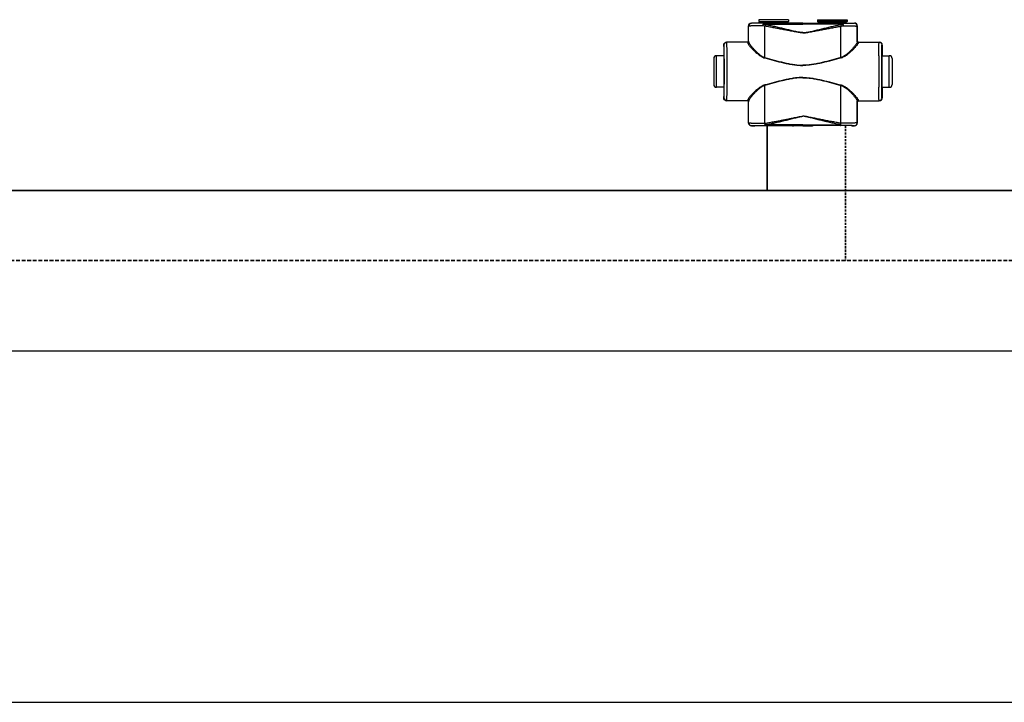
# Model space of a CAD drawing. Header units: millimetres. Extents: x 60394 to 199354, y 20895 to 166073.
# Tile 198 of 256: x 125928 to 126768, y 23395 to 23978. Entities that reach past the tile are written whole.
import ezdxf

# ---------------------------------------------------------------- set-up
doc = ezdxf.new("R2010")
doc.units = ezdxf.units.MM
doc.linetypes.add('VERDECKT', pattern=[9.525, 6.35, -3.175])
doc.layers.add('UT_SCHÉMA_PŘÍVOD', color=10, linetype='Continuous', lineweight=35)
doc.layers.add('UT_SCHÉMA_ZPÁTEČKA', color=172, linetype='VERDECKT', lineweight=35)

msp = doc.modelspace()

# ---------------------------------------------------------------- linework, layer by layer
at = {"color": 0, "linetype": 'Continuous'}
for p, q in [((126584.05, 23977.97), (126558.85, 23977.97)), ((126558.85, 23977.97), (126558.85, 23976.57)), ((126584.05, 23977.97), (126584.05, 23976.57)), ((126608.85, 23977.97), (126634.05, 23977.97)), ((126608.85, 23977.97), (126608.85, 23976.57)), ((126634.05, 23977.97), (126634.05, 23976.57)), ((126550.07, 23972.45), (126549.95, 23972.57)), ((126549.95, 23959.57), (126549.95, 23972.57)), ((126552.57, 23974.95), (126552.45, 23975.07)), ((126554.1, 23975.07), (126552.45, 23975.07)), ((126554.45, 23974.97), (126554.1, 23975.07)), ((126558.85, 23976.57), (126559.8, 23975.62)), ((126558.85, 23976.57), (126584.05, 23976.57)), ((126559.8, 23975.62), (126583.09, 23975.62)), ((126559.95, 23975.26), (126582.95, 23975.26)), ((126559.95, 23975.26), (126559.95, 23974.9)), ((126567.59, 23974.88), (126562.74, 23974.88)), ((126562.74, 23974.18), (126562.74, 23974.88)), ((126562.74, 23974.18), (126596.45, 23974.18)), ((126596.45, 23974.88), (126575.3, 23974.88)), ((126582.95, 23975.26), (126582.95, 23974.9)), ((126584.05, 23976.57), (126583.09, 23975.62)), ((126590.2, 23975.07), (126588.45, 23974.97)), ((126596.45, 23975.07), (126590.2, 23975.07)), ((126596.45, 23975.07), (126602.7, 23975.07)), ((126596.45, 23974.88), (126617.59, 23974.88)), ((126630.15, 23974.18), (126596.45, 23974.18)), ((126602.7, 23975.07), (126604.45, 23974.97)), ((126634.05, 23976.57), (126608.85, 23976.57)), ((126608.85, 23976.57), (126609.8, 23975.62)), ((126633.09, 23975.62), (126609.8, 23975.62)), ((126632.95, 23975.26), (126609.95, 23975.26)), ((126609.95, 23975.26), (126609.95, 23974.9)), ((126625.3, 23974.88), (126630.15, 23974.88)), ((126630.15, 23974.18), (126630.15, 23974.88)), ((126632.95, 23975.26), (126632.95, 23974.9)), ((126634.05, 23976.57), (126633.09, 23975.62)), ((126638.45, 23974.97), (126638.79, 23975.07)), ((126638.79, 23975.07), (126640.45, 23975.07)), ((126640.32, 23974.95), (126640.45, 23975.07)), ((126642.82, 23972.45), (126642.95, 23972.57)), ((126642.95, 23959.57), (126642.95, 23972.57)), ((126528.96, 23956.27), (126528.75, 23956.27)), ((126528.75, 23956.27), (126528.75, 23948.12)), ((126549.25, 23958.77), (126531.25, 23958.77)), ((126549.95, 23959.57), (126550.05, 23959.57)), ((126642.95, 23959.57), (126642.84, 23959.57)), ((126643.64, 23958.77), (126661.65, 23958.77)), ((126663.94, 23956.27), (126664.15, 23956.27)), ((126664.15, 23956.27), (126664.15, 23948.12)), ((126520.25, 23944.77), (126520.25, 23922.77)), ((126528.99, 23947.27), (126522.75, 23947.27)), ((126522.75, 23920.27), (126522.75, 23947.27)), ((126528.75, 23948.12), (126528.95, 23947.77)), ((126529.14, 23947.76), (126529.14, 23947.77)), ((126663.75, 23947.76), (126663.75, 23947.77)), ((126663.9, 23947.27), (126670.15, 23947.27)), ((126664.15, 23948.12), (126663.94, 23947.77)), ((126670.15, 23920.27), (126670.15, 23947.27)), ((126672.65, 23944.77), (126672.65, 23922.77)), ((126528.99, 23920.27), (126522.75, 23920.27)), ((126528.95, 23919.77), (126528.75, 23919.42)), ((126528.75, 23919.42), (126528.75, 23911.27)), ((126529.14, 23919.77), (126529.14, 23919.78)), ((126663.75, 23919.77), (126663.75, 23919.78)), ((126663.9, 23920.27), (126670.15, 23920.27)), ((126663.94, 23919.77), (126664.15, 23919.42)), ((126664.15, 23919.42), (126664.15, 23911.27)), ((126528.75, 23911.27), (126528.96, 23911.27)), ((126664.15, 23911.27), (126663.94, 23911.27)), ((126549.25, 23908.77), (126531.25, 23908.77)), ((126550.05, 23907.97), (126549.95, 23907.97)), ((126549.95, 23889.87), (126549.95, 23907.97)), ((126642.84, 23907.97), (126642.95, 23907.97)), ((126642.95, 23889.87), (126642.95, 23907.97)), ((126643.64, 23908.77), (126661.65, 23908.77)), ((126549.95, 23889.87), (126550.06, 23889.99)), ((126552.45, 23887.37), (126552.56, 23887.49)), ((126554.1, 23887.37), (126552.45, 23887.37)), ((126554.45, 23887.48), (126554.1, 23887.37)), ((126563.99, 23889.62), (126564.17, 23889.62)), ((126564.31, 23887.56), (126564.49, 23887.56)), ((126596.45, 23888.31), (126564.49, 23888.31)), ((126564.49, 23887.56), (126564.49, 23888.31)), ((126564.49, 23887.56), (126565.75, 23887.56)), ((126577.14, 23887.56), (126596.45, 23887.56)), ((126590.2, 23887.37), (126588.45, 23887.48)), ((126596.45, 23887.37), (126590.2, 23887.37)), ((126596.45, 23888.31), (126628.4, 23888.31)), ((126615.75, 23887.56), (126596.45, 23887.56)), ((126596.45, 23887.37), (126602.7, 23887.37)), ((126602.7, 23887.37), (126604.45, 23887.48)), ((126628.4, 23887.56), (126627.14, 23887.56)), ((126628.4, 23887.56), (126628.4, 23888.31)), ((126628.58, 23887.56), (126628.4, 23887.56)), ((126628.9, 23889.62), (126628.72, 23889.62)), ((126638.45, 23887.48), (126638.79, 23887.37)), ((126638.79, 23887.37), (126640.45, 23887.37)), ((126640.45, 23887.37), (126640.33, 23887.49)), ((126642.95, 23889.87), (126642.83, 23889.99))]:
    msp.add_line(p, q, dxfattribs=at)
for p, q in [((64740.61, 23695.36), (199354.39, 23695.36)), ((64740.61, 23395.36), (199354.39, 23395.36))]:
    msp.add_line(p, q)
for centre, radius, start, end in [((126552.57, 23972.45), 2.5, 90.00246, 179.99754), ((126559.45, 23975.26), 0.5, 0, 45), ((126583.45, 23975.26), 0.5, 135, 180), ((126609.45, 23975.26), 0.5, 0, 45), ((126633.45, 23975.26), 0.5, 135, 180), ((126640.32, 23972.45), 2.5, 0.00246, 89.99754), ((126531.45, 23956.27), 2.5, 90.00225, 180.00111), ((126549.25, 23959.57), 0.8, 270.0036, 359.99724), ((126643.64, 23959.57), 0.8, 180.00276, 269.9964), ((126661.44, 23956.27), 2.5, 359.99889, 89.99775), ((126522.75, 23944.77), 2.5, 90, 180), ((124089.28, 23933.77), 2442.41, 359.68325, 0.31675), ((129103.61, 23933.77), 2442.41, 179.68325, 180.31675), ((126670.15, 23944.77), 2.5, 0, 90), ((126522.75, 23922.77), 2.5, 180, 270), ((126670.15, 23922.77), 2.5, 270, 0), ((126531.45, 23911.27), 2.5, 179.99889, 269.99775), ((126661.44, 23911.27), 2.5, 270.00225, 0.00111), ((126549.25, 23907.97), 0.8, 0.00276, 89.9964), ((126643.64, 23907.97), 0.8, 90.0036, 179.99724), ((126552.56, 23889.99), 2.5, 180.00246, 269.99754), ((126640.33, 23889.99), 2.5, 270.00246, 359.99754)]:
    msp.add_arc(centre, radius, start, end, dxfattribs=at)
at = {"color": 0, "linetype": 'Continuous', "extrusion": (0, 0, -1)}
for centre, major_axis, ratio, start_param, end_param in [((126552.45, 23972.57), (-1.77, 1.77), 0.999973, -0.785384, 0.785384), ((126571.45, 23974.97), (-17, 0), 0.005236, 4.941076, 6.283185), ((126571.45, 23974.97), (-17, 0), 0.005236, 3.141593, 4.483702), ((126531.25, 23956.27), (-2.5, 0), 0.999945, 0, 1.570796), ((126549.15, 23959.57), (-0.8, 0), 0.999986, -3.141593, -1.659157), ((126528.95, 23933.77), (0, 14), 0.010472, 0, 3.141593), ((126531.25, 23911.27), (-2.5, 0), 0.999945, -1.570796, 0), ((126549.15, 23907.97), (0.8, 0), 0.999986, -1.395381, 0), ((126552.45, 23889.87), (1.77, 1.77), 0.999973, -3.926977, -2.356208), ((126571.45, 23887.48), (-17, 0), 0.005236, 0, 1.229157), ((126571.45, 23887.48), (-17, 0), 0.005236, 1.912436, 3.141593)]:
    msp.add_ellipse(centre, major_axis=major_axis, ratio=ratio, start_param=start_param, end_param=end_param, dxfattribs=at)
at = {"color": 0, "linetype": 'Continuous'}
for centre, major_axis, ratio, start_param, end_param in [((126621.45, 23974.97), (17, 0), 0.005236, 3.141593, 4.483702), ((126621.45, 23974.97), (17, 0), 0.005236, 4.941076, 6.283185), ((126640.45, 23972.57), (1.77, 1.77), 0.999973, -0.785384, 0.785384), ((126643.75, 23959.57), (0.8, 0), 0.999986, -3.141593, -1.659157), ((126661.65, 23956.27), (2.5, 0), 0.999945, 0, 1.570796), ((126663.94, 23933.77), (0, 14), 0.010472, 0, 3.141593), ((126661.65, 23911.27), (2.5, 0), 0.999945, -1.570796, 0), ((126643.75, 23907.97), (-0.8, 0), 0.999986, -1.395381, 0), ((126621.45, 23887.48), (17, 0), 0.005236, 1.912436, 3.141593), ((126621.45, 23887.48), (17, 0), 0.005236, 0, 1.229157), ((126640.45, 23889.87), (-1.77, 1.77), 0.999973, -3.926977, -2.356208)]:
    msp.add_ellipse(centre, major_axis=major_axis, ratio=ratio, start_param=start_param, end_param=end_param, dxfattribs=at)
for points, knots in [([(126562.13, 23972.76), (126561.3, 23972.76), (126559.69, 23972.75), (126557.72, 23972.73), (126556.26, 23972.71), (126555.25, 23972.69), (126554.32, 23972.67), (126553.47, 23972.65), (126552.71, 23972.63), (126552.04, 23972.61), (126551.46, 23972.58), (126551.04, 23972.56), (126550.75, 23972.55), (126550.58, 23972.53), (126550.43, 23972.52), (126550.3, 23972.51), (126550.21, 23972.49), (126550.14, 23972.48), (126550.09, 23972.47), (126550.07, 23972.46), (126550.07, 23972.45)], [0, 0, 0, 0, 0.207034, 0.39928, 0.488214, 0.57154, 0.648707, 0.71921, 0.782588, 0.838437, 0.886403, 0.926186, 0.942933, 0.957549, 0.970012, 0.98031, 0.988432, 0.994377, 0.998178, 1, 1, 1, 1]), ([(126550.08, 23959.04), (126550.08, 23960.16), (126550.07, 23964.63), (126550.07, 23969.1), (126550.07, 23972.45)], [0, 0, 0, 0, 0.250733, 1, 1, 1, 1]), ([(126562.74, 23974.88), (126562.04, 23974.88), (126560.68, 23974.88), (126559.02, 23974.89), (126557.78, 23974.89), (126556.94, 23974.9), (126556.15, 23974.9), (126555.44, 23974.9), (126554.79, 23974.91), (126554.23, 23974.91), (126553.74, 23974.92), (126553.39, 23974.92), (126553.14, 23974.93), (126553, 23974.93), (126552.87, 23974.93), (126552.77, 23974.94), (126552.69, 23974.94), (126552.65, 23974.94), (126552.62, 23974.94), (126552.6, 23974.94), (126552.58, 23974.95), (126552.57, 23974.95), (126552.57, 23974.95), (126552.57, 23974.95)], [0, 0, 0, 0, 0.207653, 0.400343, 0.489423, 0.572844, 0.650059, 0.720565, 0.783909, 0.839692, 0.887568, 0.927242, 0.943927, 0.958477, 0.970869, 0.981088, 0.989117, 0.992306, 0.994945, 0.997032, 0.998568, 0.999554, 1, 1, 1, 1]), ([(126562.74, 23974.88), (126562.66, 23974.88), (126562.55, 23974.77), (126562.47, 23974.63), (126562.41, 23974.48), (126562.33, 23974.26), (126562.26, 23973.94), (126562.2, 23973.58), (126562.15, 23973.18), (126562.13, 23972.9), (126562.13, 23972.76)], [0, 0, 0, 0, 0.117156, 0.161001, 0.211236, 0.330442, 0.472834, 0.634922, 0.812344, 1, 1, 1, 1]), ([(126562.74, 23974.18), (126562.62, 23973.98), (126562.39, 23973.51), (126562.21, 23973.03), (126562.13, 23972.76)], [0, 0, 0, 0, 0.464895, 1, 1, 1, 1]), ([(126563.99, 23972.4), (126563.83, 23972.42), (126563.21, 23972.52), (126562.59, 23972.65), (126562.13, 23972.76)], [0, 0, 0, 0, 0.252579, 1, 1, 1, 1]), ([(126564.32, 23973.74), (126564.18, 23973.77), (126563.65, 23973.89), (126563.13, 23974.05), (126562.74, 23974.18)], [0, 0, 0, 0, 0.253704, 1, 1, 1, 1]), ([(126564.32, 23973.74), (126564.25, 23973.54), (126564.13, 23973.09), (126564.04, 23972.64), (126563.99, 23972.4)], [0, 0, 0, 0, 0.464569, 1, 1, 1, 1]), ([(126596.45, 23966.76), (126596.45, 23966.76), (126595.76, 23966.76), (126594.38, 23966.84), (126592.33, 23967.12), (126590.29, 23967.47), (126587.58, 23967.98), (126584.2, 23968.64), (126580.15, 23969.44), (126576.11, 23970.22), (126572.07, 23970.98), (126568.03, 23971.71), (126565.34, 23972.18), (126563.99, 23972.4)], [0.5000015, 0.5000015, 0.5000015, 0.5000015, 0.500002, 0.5313979, 0.5627848, 0.5941575, 0.6255147, 0.6881766, 0.7507583, 0.8132458, 0.8756245, 0.9378805, 1, 1, 1, 1]), ([(126564.01, 23945.63), (126564.01, 23947.87), (126564, 23956.79), (126564, 23965.72), (126563.99, 23972.4)], [0, 0, 0, 0, 0.250952, 1, 1, 1, 1]), ([(126596.45, 23966.94), (126596.45, 23966.94), (126596.1, 23966.94), (126595.41, 23966.97), (126594.04, 23967.1), (126592.34, 23967.38), (126590.31, 23967.81), (126588.3, 23968.26), (126586.29, 23968.74), (126583.62, 23969.37), (126580.29, 23970.17), (126576.29, 23971.12), (126572.3, 23972.03), (126568.31, 23972.91), (126565.65, 23973.47), (126564.32, 23973.74)], [0.499995, 0.499995, 0.499995, 0.499995, 0.4999958, 0.5157333, 0.5314718, 0.5629204, 0.5943483, 0.6257534, 0.6571339, 0.6884877, 0.7511054, 0.813586, 0.8759088, 0.9380534, 1, 1, 1, 1]), ([(126575.3, 23974.88), (126574.66, 23974.88), (126573.38, 23974.85), (126571.45, 23974.83), (126569.51, 23974.85), (126568.23, 23974.88), (126567.59, 23974.88)], [0, 0, 0, 0, 0.248355, 0.5, 0.751645, 1, 1, 1, 1]), ([(126596.45, 23966.94), (126596.45, 23966.94), (126596.79, 23966.94), (126597.48, 23966.97), (126598.85, 23967.1), (126600.55, 23967.38), (126602.58, 23967.81), (126604.59, 23968.26), (126606.6, 23968.74), (126609.27, 23969.37), (126612.6, 23970.17), (126616.6, 23971.12), (126620.59, 23972.03), (126624.58, 23972.91), (126627.24, 23973.47), (126628.57, 23973.74)], [0.499995, 0.499995, 0.499995, 0.499995, 0.4999958, 0.5157333, 0.5314718, 0.5629204, 0.5943483, 0.6257534, 0.6571339, 0.6884877, 0.7511054, 0.813586, 0.8759088, 0.9380534, 1, 1, 1, 1]), ([(126596.45, 23966.76), (126596.45, 23966.76), (126597.14, 23966.76), (126598.52, 23966.84), (126600.57, 23967.12), (126602.6, 23967.47), (126605.31, 23967.98), (126608.69, 23968.64), (126612.74, 23969.44), (126616.78, 23970.22), (126620.82, 23970.98), (126624.86, 23971.71), (126627.55, 23972.18), (126628.9, 23972.4)], [0.5000015, 0.5000015, 0.5000015, 0.5000015, 0.500002, 0.5313979, 0.5627848, 0.5941575, 0.6255147, 0.6881766, 0.7507583, 0.8132458, 0.8756245, 0.9378805, 1, 1, 1, 1]), ([(126617.59, 23974.88), (126618.23, 23974.88), (126619.51, 23974.85), (126621.45, 23974.83), (126623.38, 23974.85), (126624.66, 23974.88), (126625.3, 23974.88)], [0, 0, 0, 0, 0.248355, 0.5, 0.751645, 1, 1, 1, 1]), ([(126628.57, 23973.74), (126628.71, 23973.77), (126629.24, 23973.89), (126629.76, 23974.05), (126630.15, 23974.18)], [0, 0, 0, 0, 0.253704, 1, 1, 1, 1]), ([(126628.57, 23973.74), (126628.64, 23973.54), (126628.76, 23973.09), (126628.85, 23972.64), (126628.9, 23972.4)], [0, 0, 0, 0, 0.464569, 1, 1, 1, 1]), ([(126628.88, 23945.63), (126628.88, 23947.87), (126628.89, 23956.79), (126628.89, 23965.72), (126628.9, 23972.4)], [0, 0, 0, 0, 0.250952, 1, 1, 1, 1]), ([(126628.9, 23972.4), (126629.06, 23972.42), (126629.68, 23972.52), (126630.3, 23972.65), (126630.76, 23972.76)], [0, 0, 0, 0, 0.252579, 1, 1, 1, 1]), ([(126630.15, 23974.88), (126630.85, 23974.88), (126632.21, 23974.88), (126633.87, 23974.89), (126635.11, 23974.89), (126635.96, 23974.9), (126636.74, 23974.9), (126637.46, 23974.9), (126638.1, 23974.91), (126638.67, 23974.91), (126639.15, 23974.92), (126639.51, 23974.92), (126639.75, 23974.93), (126639.89, 23974.93), (126640.02, 23974.93), (126640.12, 23974.94), (126640.2, 23974.94), (126640.24, 23974.94), (126640.27, 23974.94), (126640.29, 23974.94), (126640.31, 23974.95), (126640.32, 23974.95), (126640.32, 23974.95), (126640.32, 23974.95)], [0, 0, 0, 0, 0.207653, 0.400343, 0.489423, 0.572844, 0.650059, 0.720565, 0.783909, 0.839692, 0.887568, 0.927242, 0.943927, 0.958477, 0.970869, 0.981088, 0.989117, 0.992306, 0.994945, 0.997032, 0.998568, 0.999554, 1, 1, 1, 1]), ([(126630.15, 23974.88), (126630.24, 23974.88), (126630.34, 23974.77), (126630.42, 23974.63), (126630.48, 23974.48), (126630.56, 23974.26), (126630.63, 23973.94), (126630.7, 23973.58), (126630.74, 23973.18), (126630.76, 23972.9), (126630.76, 23972.76)], [0, 0, 0, 0, 0.117156, 0.161001, 0.211236, 0.330442, 0.472834, 0.634922, 0.812344, 1, 1, 1, 1]), ([(126630.15, 23974.18), (126630.27, 23973.98), (126630.5, 23973.51), (126630.68, 23973.03), (126630.76, 23972.76)], [0, 0, 0, 0, 0.464895, 1, 1, 1, 1]), ([(126630.76, 23972.76), (126631.6, 23972.76), (126633.2, 23972.75), (126635.17, 23972.73), (126636.63, 23972.71), (126637.64, 23972.69), (126638.57, 23972.67), (126639.42, 23972.65), (126640.18, 23972.63), (126640.85, 23972.61), (126641.43, 23972.58), (126641.85, 23972.56), (126642.14, 23972.55), (126642.31, 23972.53), (126642.46, 23972.52), (126642.59, 23972.51), (126642.68, 23972.49), (126642.76, 23972.48), (126642.8, 23972.47), (126642.82, 23972.46), (126642.82, 23972.45)], [0, 0, 0, 0, 0.207034, 0.39928, 0.488214, 0.57154, 0.648707, 0.71921, 0.782588, 0.838437, 0.886403, 0.926186, 0.942933, 0.957549, 0.970012, 0.98031, 0.988432, 0.994377, 0.998178, 1, 1, 1, 1]), ([(126642.81, 23959.04), (126642.81, 23960.16), (126642.82, 23964.63), (126642.82, 23969.1), (126642.82, 23972.45)], [0, 0, 0, 0, 0.250733, 1, 1, 1, 1]), ([(126529.14, 23947.77), (126529.13, 23948.4), (126529.12, 23949.59), (126529.11, 23951.04), (126529.09, 23952.09), (126529.08, 23952.79), (126529.07, 23953.43), (126529.06, 23954.01), (126529.05, 23954.53), (126529.03, 23954.98), (126529.02, 23955.37), (126529.01, 23955.64), (126529, 23955.83), (126529, 23955.95), (126528.99, 23956.04), (126528.98, 23956.12), (126528.98, 23956.18), (126528.97, 23956.23), (126528.96, 23956.25), (126528.96, 23956.27), (126528.96, 23956.27)], [0, 0, 0, 0, 0.221931, 0.420259, 0.509783, 0.592499, 0.668149, 0.736495, 0.797321, 0.850436, 0.895675, 0.932895, 0.948462, 0.961984, 0.973451, 0.982856, 0.990196, 0.99547, 0.998697, 1, 1, 1, 1]), ([(126531.65, 23947.27), (126531.65, 23948.11), (126531.64, 23949.71), (126531.62, 23951.65), (126531.6, 23953.06), (126531.59, 23954.02), (126531.58, 23954.89), (126531.57, 23955.68), (126531.56, 23956.39), (126531.54, 23957), (126531.53, 23957.53), (126531.52, 23957.91), (126531.51, 23958.17), (126531.5, 23958.32), (126531.49, 23958.46), (126531.49, 23958.57), (126531.48, 23958.65), (126531.47, 23958.71), (126531.46, 23958.75), (126531.46, 23958.77), (126531.46, 23958.77), (126531.45, 23958.77)], [0, 0, 0, 0, 0.218984, 0.416191, 0.505653, 0.588551, 0.664564, 0.733396, 0.794781, 0.848478, 0.894279, 0.932006, 0.947796, 0.961515, 0.973152, 0.982695, 0.990138, 0.995479, 0.998726, 0.999584, 1, 1, 1, 1]), ([(126549.25, 23958.77), (126549.25, 23958.77), (126549.25, 23958.77), (126549.25, 23958.76), (126549.26, 23958.75), (126549.26, 23958.73), (126549.26, 23958.69), (126549.26, 23958.64), (126549.27, 23958.56), (126549.27, 23958.47), (126549.27, 23958.37), (126549.28, 23958.29), (126549.28, 23958.25)], [0, 0, 0, 0, 0.005122, 0.017304, 0.037118, 0.064661, 0.143035, 0.252499, 0.393016, 0.564526, 0.766907, 1, 1, 1, 1]), ([(126550.08, 23959.04), (126550.08, 23958.93), (126550.04, 23958.73), (126549.86, 23958.47), (126549.59, 23958.29), (126549.38, 23958.25), (126549.28, 23958.25)], [0, 0, 0, 0, 0.247572, 0.496581, 0.747591, 1, 1, 1, 1]), ([(126549.28, 23958.25), (126549.28, 23958.19), (126549.3, 23958.05), (126549.37, 23957.83), (126549.48, 23957.58), (126549.69, 23957.19), (126550.05, 23956.65), (126550.58, 23955.94), (126551.22, 23955.16), (126552.26, 23953.98), (126553.76, 23952.39), (126555.8, 23950.43), (126557.71, 23948.79), (126559.41, 23947.52), (126561.27, 23946.32), (126562.81, 23945.59), (126563.9, 23945.3)], [0, 0, 0, 0, 0.009694, 0.02127, 0.034861, 0.050494, 0.087694, 0.13227, 0.183417, 0.240322, 0.368483, 0.511765, 0.666448, 0.747227, 0.829948, 1, 1, 1, 1]), ([(126550.05, 23959.57), (126550.05, 23959.57), (126550.05, 23959.57), (126550.05, 23959.56), (126550.06, 23959.55), (126550.06, 23959.53), (126550.06, 23959.49), (126550.06, 23959.43), (126550.07, 23959.36), (126550.07, 23959.26), (126550.07, 23959.16), (126550.08, 23959.08), (126550.08, 23959.04)], [0, 0, 0, 0, 0.005057, 0.017214, 0.037015, 0.06455, 0.142921, 0.252392, 0.392925, 0.564459, 0.766871, 1, 1, 1, 1]), ([(126550.08, 23959.04), (126550.08, 23958.97), (126550.1, 23958.82), (126550.17, 23958.59), (126550.27, 23958.33), (126550.47, 23957.93), (126550.8, 23957.37), (126551.31, 23956.64), (126551.91, 23955.83), (126552.89, 23954.62), (126554.3, 23952.99), (126556.23, 23950.97), (126558.05, 23949.28), (126559.67, 23947.97), (126561.44, 23946.71), (126562.94, 23945.94), (126564.01, 23945.63)], [0, 0, 0, 0, 0.010286, 0.022433, 0.036551, 0.052653, 0.090607, 0.135698, 0.187142, 0.244158, 0.372094, 0.514728, 0.6685, 0.748767, 0.830965, 1, 1, 1, 1]), ([(126642.81, 23959.04), (126642.81, 23958.97), (126642.79, 23958.82), (126642.72, 23958.59), (126642.62, 23958.33), (126642.42, 23957.93), (126642.09, 23957.37), (126641.59, 23956.64), (126640.98, 23955.83), (126640, 23954.62), (126638.59, 23952.99), (126636.66, 23950.97), (126634.84, 23949.28), (126633.23, 23947.97), (126631.45, 23946.71), (126629.95, 23945.94), (126628.88, 23945.63)], [0, 0, 0, 0, 0.010286, 0.022433, 0.036551, 0.052653, 0.090607, 0.135698, 0.187142, 0.244158, 0.372094, 0.514728, 0.6685, 0.748767, 0.830965, 1, 1, 1, 1]), ([(126643.61, 23958.25), (126643.61, 23958.19), (126643.59, 23958.05), (126643.52, 23957.83), (126643.41, 23957.58), (126643.2, 23957.19), (126642.84, 23956.65), (126642.31, 23955.94), (126641.67, 23955.16), (126640.63, 23953.98), (126639.13, 23952.39), (126637.09, 23950.43), (126635.18, 23948.79), (126633.48, 23947.52), (126631.62, 23946.32), (126630.08, 23945.59), (126628.99, 23945.3)], [0, 0, 0, 0, 0.009694, 0.02127, 0.034861, 0.050494, 0.087694, 0.13227, 0.183417, 0.240322, 0.368483, 0.511765, 0.666448, 0.747227, 0.829948, 1, 1, 1, 1]), ([(126642.84, 23959.57), (126642.84, 23959.57), (126642.84, 23959.57), (126642.84, 23959.56), (126642.84, 23959.55), (126642.83, 23959.53), (126642.83, 23959.49), (126642.83, 23959.43), (126642.82, 23959.36), (126642.82, 23959.26), (126642.82, 23959.16), (126642.81, 23959.08), (126642.81, 23959.04)], [0, 0, 0, 0, 0.005057, 0.017214, 0.037015, 0.06455, 0.142921, 0.252392, 0.392925, 0.564459, 0.766871, 1, 1, 1, 1]), ([(126642.81, 23959.04), (126642.81, 23958.93), (126642.86, 23958.73), (126643.03, 23958.47), (126643.3, 23958.29), (126643.51, 23958.25), (126643.61, 23958.25)], [0, 0, 0, 0, 0.247572, 0.496581, 0.747591, 1, 1, 1, 1]), ([(126643.64, 23958.77), (126643.64, 23958.77), (126643.64, 23958.77), (126643.64, 23958.76), (126643.64, 23958.75), (126643.63, 23958.73), (126643.63, 23958.69), (126643.63, 23958.64), (126643.62, 23958.56), (126643.62, 23958.47), (126643.62, 23958.37), (126643.61, 23958.29), (126643.61, 23958.25)], [0, 0, 0, 0, 0.005122, 0.017304, 0.037118, 0.064661, 0.143035, 0.252499, 0.393016, 0.564526, 0.766907, 1, 1, 1, 1]), ([(126661.24, 23947.27), (126661.24, 23948.11), (126661.25, 23949.71), (126661.27, 23951.65), (126661.29, 23953.06), (126661.3, 23954.02), (126661.31, 23954.89), (126661.32, 23955.68), (126661.33, 23956.39), (126661.35, 23957), (126661.36, 23957.53), (126661.37, 23957.91), (126661.38, 23958.17), (126661.39, 23958.32), (126661.4, 23958.46), (126661.41, 23958.57), (126661.41, 23958.65), (126661.42, 23958.71), (126661.43, 23958.75), (126661.43, 23958.77), (126661.43, 23958.77), (126661.44, 23958.77)], [0, 0, 0, 0, 0.218984, 0.416191, 0.505653, 0.588551, 0.664564, 0.733396, 0.794781, 0.848478, 0.894279, 0.932006, 0.947796, 0.961515, 0.973152, 0.982695, 0.990138, 0.995479, 0.998726, 0.999584, 1, 1, 1, 1]), ([(126663.75, 23947.77), (126663.76, 23948.4), (126663.77, 23949.59), (126663.78, 23951.04), (126663.8, 23952.09), (126663.81, 23952.79), (126663.82, 23953.43), (126663.83, 23954.01), (126663.84, 23954.53), (126663.86, 23954.98), (126663.87, 23955.37), (126663.88, 23955.64), (126663.89, 23955.83), (126663.9, 23955.95), (126663.9, 23956.04), (126663.91, 23956.12), (126663.91, 23956.18), (126663.92, 23956.23), (126663.93, 23956.25), (126663.93, 23956.27), (126663.94, 23956.27)], [0, 0, 0, 0, 0.221931, 0.420259, 0.509783, 0.592499, 0.668149, 0.736495, 0.797321, 0.850436, 0.895675, 0.932895, 0.948462, 0.961984, 0.973451, 0.982856, 0.990196, 0.99547, 0.998697, 1, 1, 1, 1]), ([(126529.14, 23919.78), (126529.16, 23921.98), (126529.18, 23926.64), (126529.19, 23933.77), (126529.18, 23940.9), (126529.16, 23945.56), (126529.14, 23947.76)], [0, 0, 0, 0, 0.235226, 0.499987, 0.764754, 1, 1, 1, 1]), ([(126564.01, 23945.63), (126564, 23945.6), (126563.97, 23945.49), (126563.93, 23945.38), (126563.9, 23945.3)], [0, 0, 0, 0, 0.258378, 1, 1, 1, 1]), ([(126563.9, 23945.3), (126566.57, 23944.58), (126570.57, 23943.5), (126575.93, 23942.13), (126579.97, 23941.16), (126584.03, 23940.28), (126588.14, 23939.56), (126591.59, 23939.14), (126594.36, 23938.97), (126595.75, 23938.94), (126596.45, 23938.94), (126596.45, 23938.94)], [0, 0, 0, 0, 0.1245061, 0.1869228, 0.2494269, 0.3120016, 0.3746311, 0.4372993, 0.4686472, 0.4999998, 0.5, 0.5, 0.5, 0.5]), ([(126564.01, 23945.63), (126566.66, 23944.89), (126570.65, 23943.79), (126575.98, 23942.38), (126580.01, 23941.38), (126584.06, 23940.47), (126588.15, 23939.72), (126591.59, 23939.29), (126594.36, 23939.11), (126595.75, 23939.08), (126596.45, 23939.08), (126596.45, 23939.08)], [0, 0, 0, 0, 0.1244767, 0.1868883, 0.2493924, 0.3119715, 0.3746087, 0.437287, 0.4686409, 0.4999998, 0.5, 0.5, 0.5, 0.5]), ([(126628.88, 23945.63), (126626.23, 23944.89), (126622.25, 23943.79), (126616.91, 23942.38), (126612.88, 23941.38), (126608.83, 23940.47), (126604.74, 23939.72), (126601.3, 23939.29), (126598.53, 23939.11), (126597.14, 23939.08), (126596.45, 23939.08), (126596.45, 23939.08)], [0, 0, 0, 0, 0.1244767, 0.1868883, 0.2493924, 0.3119715, 0.3746087, 0.437287, 0.4686409, 0.4999998, 0.5, 0.5, 0.5, 0.5]), ([(126628.99, 23945.3), (126626.32, 23944.58), (126622.32, 23943.5), (126616.96, 23942.13), (126612.92, 23941.16), (126608.86, 23940.28), (126604.75, 23939.56), (126601.3, 23939.14), (126598.53, 23938.97), (126597.14, 23938.94), (126596.45, 23938.94), (126596.45, 23938.94)], [0, 0, 0, 0, 0.1245061, 0.1869228, 0.2494269, 0.3120016, 0.3746311, 0.4372993, 0.4686472, 0.4999998, 0.5, 0.5, 0.5, 0.5]), ([(126628.88, 23945.63), (126628.89, 23945.6), (126628.92, 23945.49), (126628.96, 23945.38), (126628.99, 23945.3)], [0, 0, 0, 0, 0.258378, 1, 1, 1, 1]), ([(126663.75, 23919.78), (126663.73, 23921.98), (126663.71, 23926.64), (126663.7, 23933.77), (126663.71, 23940.9), (126663.73, 23945.56), (126663.75, 23947.76)], [0, 0, 0, 0, 0.235226, 0.499987, 0.764754, 1, 1, 1, 1]), ([(126596.45, 23928.61), (126595.06, 23928.61), (126592.28, 23928.49), (126588.14, 23927.99), (126584.03, 23927.26), (126579.97, 23926.38), (126575.93, 23925.41), (126570.57, 23924.04), (126566.57, 23922.96), (126563.9, 23922.25)], [0.5, 0.5, 0.5, 0.5, 0.5626889, 0.6253582, 0.6879892, 0.7505657, 0.8130716, 0.8754902, 1, 1, 1, 1]), ([(126596.45, 23928.46), (126595.06, 23928.46), (126592.28, 23928.33), (126588.15, 23927.82), (126584.06, 23927.07), (126580.01, 23926.16), (126575.98, 23925.16), (126570.65, 23923.76), (126566.66, 23922.65), (126564.01, 23921.92)], [0.5, 0.5, 0.5, 0.5, 0.5627005, 0.6253799, 0.6880187, 0.7505997, 0.8131057, 0.8755193, 1, 1, 1, 1]), ([(126596.45, 23928.61), (126597.84, 23928.61), (126600.61, 23928.49), (126604.75, 23927.99), (126608.86, 23927.26), (126612.92, 23926.38), (126616.96, 23925.41), (126622.32, 23924.04), (126626.32, 23922.96), (126628.99, 23922.25)], [0.5, 0.5, 0.5, 0.5, 0.5626889, 0.6253582, 0.6879892, 0.7505657, 0.8130716, 0.8754902, 1, 1, 1, 1]), ([(126596.45, 23928.46), (126597.83, 23928.46), (126600.61, 23928.33), (126604.74, 23927.82), (126608.83, 23927.07), (126612.88, 23926.16), (126616.91, 23925.16), (126622.25, 23923.76), (126626.23, 23922.65), (126628.88, 23921.92)], [0.5, 0.5, 0.5, 0.5, 0.5627005, 0.6253799, 0.6880187, 0.7505997, 0.8131057, 0.8755193, 1, 1, 1, 1]), ([(126528.96, 23911.27), (126528.96, 23911.27), (126528.96, 23911.29), (126528.97, 23911.31), (126528.98, 23911.36), (126528.98, 23911.42), (126528.99, 23911.5), (126529, 23911.6), (126529, 23911.71), (126529.01, 23911.9), (126529.02, 23912.18), (126529.03, 23912.56), (126529.05, 23913.01), (126529.06, 23913.53), (126529.07, 23914.11), (126529.08, 23914.75), (126529.09, 23915.45), (126529.11, 23916.5), (126529.12, 23917.95), (126529.13, 23919.14), (126529.14, 23919.77)], [0, 0, 0, 0, 0.001303, 0.00453, 0.009804, 0.017144, 0.026549, 0.038016, 0.051538, 0.067105, 0.104325, 0.149564, 0.202679, 0.263505, 0.331851, 0.407501, 0.490217, 0.579741, 0.778069, 1, 1, 1, 1]), ([(126531.45, 23908.77), (126531.46, 23908.77), (126531.46, 23908.78), (126531.46, 23908.79), (126531.47, 23908.83), (126531.48, 23908.89), (126531.49, 23908.97), (126531.49, 23909.08), (126531.5, 23909.22), (126531.51, 23909.38), (126531.52, 23909.63), (126531.53, 23910.01), (126531.54, 23910.54), (126531.56, 23911.16), (126531.57, 23911.86), (126531.58, 23912.65), (126531.59, 23913.53), (126531.6, 23914.48), (126531.62, 23915.89), (126531.64, 23917.83), (126531.65, 23919.43), (126531.65, 23920.27)], [0, 0, 0, 0, 0.000416, 0.001274, 0.004521, 0.009862, 0.017305, 0.026849, 0.038485, 0.052204, 0.067994, 0.105721, 0.151522, 0.205219, 0.266604, 0.335437, 0.411449, 0.494347, 0.58381, 0.781016, 1, 1, 1, 1]), ([(126563.9, 23922.25), (126562.81, 23921.95), (126561.27, 23921.23), (126559.41, 23920.02), (126557.71, 23918.75), (126555.8, 23917.11), (126553.76, 23915.15), (126552.26, 23913.57), (126551.22, 23912.39), (126550.58, 23911.6), (126550.05, 23910.89), (126549.69, 23910.35), (126549.48, 23909.96), (126549.37, 23909.72), (126549.3, 23909.5), (126549.28, 23909.35), (126549.28, 23909.29)], [0, 0, 0, 0, 0.170052, 0.252774, 0.333553, 0.488235, 0.631517, 0.759678, 0.816583, 0.86773, 0.912306, 0.949506, 0.965139, 0.978731, 0.990306, 1, 1, 1, 1]), ([(126564.01, 23921.92), (126562.94, 23921.61), (126561.44, 23920.83), (126559.67, 23919.57), (126558.05, 23918.26), (126556.23, 23916.57), (126554.3, 23914.55), (126552.89, 23912.93), (126551.91, 23911.71), (126551.31, 23910.9), (126550.8, 23910.17), (126550.47, 23909.61), (126550.27, 23909.21), (126550.17, 23908.95), (126550.1, 23908.72), (126550.08, 23908.57), (126550.08, 23908.51)], [0, 0, 0, 0, 0.169036, 0.251233, 0.3315, 0.485272, 0.627906, 0.755842, 0.812858, 0.864302, 0.909393, 0.947347, 0.963449, 0.977567, 0.989714, 1, 1, 1, 1]), ([(126564.01, 23921.92), (126564, 23921.94), (126563.97, 23922.06), (126563.93, 23922.17), (126563.9, 23922.25)], [0, 0, 0, 0, 0.258378, 1, 1, 1, 1]), ([(126563.99, 23889.62), (126563.99, 23892.29), (126564, 23903.06), (126564, 23913.82), (126564.01, 23921.92)], [0, 0, 0, 0, 0.248459, 1, 1, 1, 1]), ([(126628.88, 23921.92), (126628.89, 23921.94), (126628.92, 23922.06), (126628.96, 23922.17), (126628.99, 23922.25)], [0, 0, 0, 0, 0.258378, 1, 1, 1, 1]), ([(126628.88, 23921.92), (126629.95, 23921.61), (126631.45, 23920.83), (126633.23, 23919.57), (126634.84, 23918.26), (126636.66, 23916.57), (126638.59, 23914.55), (126640, 23912.93), (126640.98, 23911.71), (126641.59, 23910.9), (126642.09, 23910.17), (126642.42, 23909.61), (126642.62, 23909.21), (126642.72, 23908.95), (126642.79, 23908.72), (126642.81, 23908.57), (126642.81, 23908.51)], [0, 0, 0, 0, 0.169036, 0.251233, 0.3315, 0.485272, 0.627906, 0.755842, 0.812858, 0.864302, 0.909393, 0.947347, 0.963449, 0.977567, 0.989714, 1, 1, 1, 1]), ([(126628.9, 23889.62), (126628.9, 23892.29), (126628.89, 23903.06), (126628.89, 23913.82), (126628.88, 23921.92)], [0, 0, 0, 0, 0.248459, 1, 1, 1, 1]), ([(126628.99, 23922.25), (126630.08, 23921.95), (126631.62, 23921.23), (126633.48, 23920.02), (126635.18, 23918.75), (126637.09, 23917.11), (126639.13, 23915.15), (126640.63, 23913.57), (126641.67, 23912.39), (126642.31, 23911.6), (126642.84, 23910.89), (126643.2, 23910.35), (126643.41, 23909.96), (126643.52, 23909.72), (126643.59, 23909.5), (126643.61, 23909.35), (126643.61, 23909.29)], [0, 0, 0, 0, 0.170052, 0.252774, 0.333553, 0.488235, 0.631517, 0.759678, 0.816583, 0.86773, 0.912306, 0.949506, 0.965139, 0.978731, 0.990306, 1, 1, 1, 1]), ([(126661.44, 23908.77), (126661.43, 23908.77), (126661.43, 23908.78), (126661.43, 23908.79), (126661.42, 23908.83), (126661.41, 23908.89), (126661.41, 23908.97), (126661.4, 23909.08), (126661.39, 23909.22), (126661.38, 23909.38), (126661.37, 23909.63), (126661.36, 23910.01), (126661.35, 23910.54), (126661.33, 23911.16), (126661.32, 23911.86), (126661.31, 23912.65), (126661.3, 23913.53), (126661.29, 23914.48), (126661.27, 23915.89), (126661.25, 23917.83), (126661.24, 23919.43), (126661.24, 23920.27)], [0, 0, 0, 0, 0.000416, 0.001274, 0.004521, 0.009862, 0.017305, 0.026849, 0.038485, 0.052204, 0.067994, 0.105721, 0.151522, 0.205219, 0.266604, 0.335437, 0.411449, 0.494347, 0.58381, 0.781016, 1, 1, 1, 1]), ([(126663.94, 23911.27), (126663.93, 23911.27), (126663.93, 23911.29), (126663.92, 23911.31), (126663.91, 23911.36), (126663.91, 23911.42), (126663.9, 23911.5), (126663.9, 23911.6), (126663.89, 23911.71), (126663.88, 23911.9), (126663.87, 23912.18), (126663.86, 23912.56), (126663.84, 23913.01), (126663.83, 23913.53), (126663.82, 23914.11), (126663.81, 23914.75), (126663.8, 23915.45), (126663.78, 23916.5), (126663.77, 23917.95), (126663.76, 23919.14), (126663.75, 23919.77)], [0, 0, 0, 0, 0.001303, 0.00453, 0.009804, 0.017144, 0.026549, 0.038016, 0.051538, 0.067105, 0.104325, 0.149564, 0.202679, 0.263505, 0.331851, 0.407501, 0.490217, 0.579741, 0.778069, 1, 1, 1, 1]), ([(126549.28, 23909.29), (126549.28, 23909.25), (126549.27, 23909.17), (126549.27, 23909.07), (126549.27, 23908.98), (126549.26, 23908.91), (126549.26, 23908.85), (126549.26, 23908.81), (126549.26, 23908.79), (126549.25, 23908.78), (126549.25, 23908.77), (126549.25, 23908.77), (126549.25, 23908.77)], [0, 0, 0, 0, 0.233093, 0.435474, 0.606984, 0.747501, 0.856965, 0.935339, 0.962882, 0.982696, 0.994878, 1, 1, 1, 1]), ([(126550.08, 23908.51), (126550.08, 23908.61), (126550.04, 23908.82), (126549.86, 23909.08), (126549.59, 23909.25), (126549.38, 23909.29), (126549.28, 23909.29)], [0, 0, 0, 0, 0.247572, 0.496581, 0.747591, 1, 1, 1, 1]), ([(126550.08, 23908.51), (126550.08, 23908.46), (126550.07, 23908.39), (126550.07, 23908.28), (126550.07, 23908.19), (126550.06, 23908.11), (126550.06, 23908.05), (126550.06, 23908.01), (126550.06, 23907.99), (126550.05, 23907.98), (126550.05, 23907.97), (126550.05, 23907.97), (126550.05, 23907.97)], [0, 0, 0, 0, 0.23313, 0.435541, 0.607074, 0.747608, 0.857079, 0.93545, 0.962985, 0.982786, 0.994943, 1, 1, 1, 1]), ([(126550.06, 23889.99), (126550.06, 23891.52), (126550.07, 23897.7), (126550.07, 23903.87), (126550.08, 23908.51)], [0, 0, 0, 0, 0.248801, 1, 1, 1, 1]), ([(126642.81, 23908.51), (126642.81, 23908.61), (126642.86, 23908.82), (126643.03, 23909.08), (126643.3, 23909.25), (126643.51, 23909.29), (126643.61, 23909.29)], [0, 0, 0, 0, 0.247572, 0.496581, 0.747591, 1, 1, 1, 1]), ([(126642.83, 23889.99), (126642.83, 23891.52), (126642.82, 23897.7), (126642.82, 23903.87), (126642.81, 23908.51)], [0, 0, 0, 0, 0.248801, 1, 1, 1, 1]), ([(126642.81, 23908.51), (126642.81, 23908.46), (126642.82, 23908.39), (126642.82, 23908.28), (126642.82, 23908.19), (126642.83, 23908.11), (126642.83, 23908.05), (126642.83, 23908.01), (126642.84, 23907.99), (126642.84, 23907.98), (126642.84, 23907.97), (126642.84, 23907.97), (126642.84, 23907.97)], [0, 0, 0, 0, 0.23313, 0.435541, 0.607074, 0.747608, 0.857079, 0.93545, 0.962985, 0.982786, 0.994943, 1, 1, 1, 1]), ([(126643.61, 23909.29), (126643.61, 23909.25), (126643.62, 23909.17), (126643.62, 23909.07), (126643.62, 23908.98), (126643.63, 23908.91), (126643.63, 23908.85), (126643.63, 23908.81), (126643.64, 23908.79), (126643.64, 23908.78), (126643.64, 23908.77), (126643.64, 23908.77), (126643.64, 23908.77)], [0, 0, 0, 0, 0.233093, 0.435474, 0.606984, 0.747501, 0.856965, 0.935339, 0.962882, 0.982696, 0.994878, 1, 1, 1, 1]), ([(126564.17, 23889.62), (126565.51, 23889.84), (126568.19, 23890.3), (126572.22, 23891.02), (126576.24, 23891.78), (126579.6, 23892.44), (126582.28, 23892.98), (126584.3, 23893.39), (126586.31, 23893.8), (126588.33, 23894.22), (126590.35, 23894.63), (126592.03, 23894.98), (126593.38, 23895.24), (126594.73, 23895.48), (126595.76, 23895.63), (126596.45, 23895.63)], [0, 0, 0, 0, 0.0621172, 0.1243716, 0.1867502, 0.2492392, 0.2805207, 0.3118245, 0.3431487, 0.3744915, 0.4058513, 0.4372266, 0.4529199, 0.4686172, 0.5, 0.5, 0.5, 0.5]), ([(126564.49, 23888.31), (126565.82, 23888.58), (126568.47, 23889.13), (126572.45, 23890), (126576.43, 23890.92), (126579.75, 23891.71), (126582.41, 23892.35), (126584.4, 23892.85), (126586.4, 23893.34), (126588.39, 23893.85), (126590.39, 23894.35), (126592.05, 23894.76), (126593.39, 23895.08), (126594.73, 23895.37), (126595.76, 23895.55), (126596.45, 23895.55)], [0, 0, 0, 0, 0.0619437, 0.1240868, 0.1864104, 0.2488944, 0.2801902, 0.3115184, 0.3428764, 0.3742614, 0.4056711, 0.4371032, 0.4528275, 0.4685577, 0.5, 0.5, 0.5, 0.5]), ([(126628.72, 23889.62), (126627.38, 23889.84), (126624.7, 23890.3), (126620.67, 23891.02), (126616.65, 23891.78), (126613.29, 23892.44), (126610.61, 23892.98), (126608.59, 23893.39), (126606.58, 23893.8), (126604.56, 23894.22), (126602.54, 23894.63), (126600.86, 23894.98), (126599.51, 23895.24), (126598.16, 23895.48), (126597.13, 23895.63), (126596.45, 23895.63)], [0, 0, 0, 0, 0.0621172, 0.1243716, 0.1867502, 0.2492392, 0.2805207, 0.3118245, 0.3431487, 0.3744915, 0.4058513, 0.4372266, 0.4529199, 0.4686172, 0.5, 0.5, 0.5, 0.5]), ([(126628.4, 23888.31), (126627.07, 23888.58), (126624.42, 23889.13), (126620.44, 23890), (126616.46, 23890.92), (126613.14, 23891.71), (126610.48, 23892.35), (126608.49, 23892.85), (126606.5, 23893.34), (126604.5, 23893.85), (126602.5, 23894.35), (126600.84, 23894.76), (126599.5, 23895.08), (126598.16, 23895.37), (126597.13, 23895.55), (126596.45, 23895.55)], [0, 0, 0, 0, 0.0619437, 0.1240868, 0.1864104, 0.2488944, 0.2801902, 0.3115184, 0.3428764, 0.3742614, 0.4056711, 0.4371032, 0.4528275, 0.4685577, 0.5, 0.5, 0.5, 0.5]), ([(126550.06, 23889.99), (126550.06, 23889.98), (126550.09, 23889.96), (126550.14, 23889.95), (126550.23, 23889.93), (126550.34, 23889.92), (126550.49, 23889.9), (126550.66, 23889.88), (126550.87, 23889.87), (126551.21, 23889.84), (126551.7, 23889.82), (126552.38, 23889.79), (126553.17, 23889.76), (126554.07, 23889.74), (126555.06, 23889.71), (126556.14, 23889.69), (126557.3, 23889.67), (126558.99, 23889.65), (126561.23, 23889.63), (126563.05, 23889.62), (126563.99, 23889.62)], [0, 0, 0, 0, 0.001901, 0.0058, 0.011886, 0.020197, 0.030732, 0.043479, 0.058422, 0.075536, 0.116153, 0.165047, 0.22186, 0.286169, 0.35749, 0.43527, 0.518903, 0.607727, 0.798032, 1, 1, 1, 1]), ([(126552.56, 23887.49), (126552.56, 23887.49), (126552.57, 23887.49), (126552.58, 23887.49), (126552.6, 23887.49), (126552.62, 23887.5), (126552.66, 23887.5), (126552.71, 23887.5), (126552.8, 23887.5), (126552.92, 23887.5), (126553.07, 23887.51), (126553.24, 23887.51), (126553.44, 23887.51), (126553.67, 23887.52), (126554.02, 23887.52), (126554.51, 23887.53), (126555.18, 23887.53), (126555.93, 23887.54), (126556.77, 23887.54), (126557.68, 23887.54), (126558.66, 23887.55), (126560.09, 23887.55), (126561.98, 23887.56), (126563.52, 23887.56), (126564.31, 23887.56)], [0, 0, 0, 0, 0.000442, 0.001439, 0.003, 0.005125, 0.007814, 0.011067, 0.019262, 0.029696, 0.04235, 0.057205, 0.074237, 0.093413, 0.114703, 0.163471, 0.220191, 0.284451, 0.355774, 0.433617, 0.517377, 0.606395, 0.797271, 1, 1, 1, 1]), ([(126564.31, 23887.56), (126564.29, 23887.56), (126564.25, 23887.6), (126564.22, 23887.65), (126564.2, 23887.72), (126564.17, 23887.8), (126564.14, 23887.95), (126564.08, 23888.28), (126564.02, 23888.86), (126563.99, 23889.35), (126563.99, 23889.62)], [0, 0, 0, 0, 0.03281, 0.058939, 0.09263, 0.134005, 0.182986, 0.302653, 0.616803, 1, 1, 1, 1]), ([(126564.49, 23887.56), (126564.47, 23887.56), (126564.43, 23887.6), (126564.4, 23887.65), (126564.37, 23887.72), (126564.35, 23887.8), (126564.31, 23887.95), (126564.25, 23888.28), (126564.2, 23888.86), (126564.17, 23889.35), (126564.17, 23889.62)], [0, 0, 0, 0, 0.032697, 0.058797, 0.092469, 0.133835, 0.182813, 0.302491, 0.616704, 1, 1, 1, 1]), ([(126564.49, 23888.31), (126564.43, 23888.51), (126564.31, 23888.94), (126564.21, 23889.38), (126564.17, 23889.62)], [0, 0, 0, 0, 0.463333, 1, 1, 1, 1]), ([(126565.75, 23887.56), (126566.21, 23887.56), (126567.15, 23887.59), (126568.56, 23887.68), (126570, 23887.75), (126571.45, 23887.78), (126572.89, 23887.75), (126574.33, 23887.68), (126575.74, 23887.59), (126576.68, 23887.56), (126577.14, 23887.56)], [0, 0, 0, 0, 0.12176, 0.246313, 0.372689, 0.5, 0.627311, 0.753687, 0.87824, 1, 1, 1, 1]), ([(126627.14, 23887.56), (126626.68, 23887.56), (126625.74, 23887.59), (126624.33, 23887.68), (126622.89, 23887.75), (126621.45, 23887.78), (126620, 23887.75), (126618.56, 23887.68), (126617.15, 23887.59), (126616.21, 23887.56), (126615.75, 23887.56)], [0, 0, 0, 0, 0.12176, 0.246313, 0.372689, 0.5, 0.627311, 0.753687, 0.87824, 1, 1, 1, 1]), ([(126628.4, 23887.56), (126628.42, 23887.56), (126628.46, 23887.6), (126628.49, 23887.65), (126628.52, 23887.72), (126628.54, 23887.8), (126628.58, 23887.95), (126628.64, 23888.28), (126628.69, 23888.86), (126628.72, 23889.35), (126628.72, 23889.62)], [0, 0, 0, 0, 0.032697, 0.058797, 0.092469, 0.133835, 0.182813, 0.302491, 0.616704, 1, 1, 1, 1]), ([(126628.4, 23888.31), (126628.47, 23888.51), (126628.58, 23888.94), (126628.68, 23889.38), (126628.72, 23889.62)], [0, 0, 0, 0, 0.463333, 1, 1, 1, 1]), ([(126628.58, 23887.56), (126628.6, 23887.56), (126628.64, 23887.6), (126628.67, 23887.65), (126628.69, 23887.72), (126628.72, 23887.8), (126628.76, 23887.95), (126628.82, 23888.28), (126628.87, 23888.86), (126628.9, 23889.35), (126628.9, 23889.62)], [0, 0, 0, 0, 0.03281, 0.058939, 0.09263, 0.134005, 0.182986, 0.302653, 0.616803, 1, 1, 1, 1]), ([(126640.33, 23887.49), (126640.33, 23887.49), (126640.32, 23887.49), (126640.31, 23887.49), (126640.29, 23887.49), (126640.27, 23887.5), (126640.23, 23887.5), (126640.18, 23887.5), (126640.09, 23887.5), (126639.97, 23887.5), (126639.82, 23887.51), (126639.65, 23887.51), (126639.45, 23887.51), (126639.22, 23887.52), (126638.87, 23887.52), (126638.38, 23887.53), (126637.71, 23887.53), (126636.96, 23887.54), (126636.12, 23887.54), (126635.21, 23887.54), (126634.23, 23887.55), (126632.8, 23887.55), (126630.91, 23887.56), (126629.37, 23887.56), (126628.58, 23887.56)], [0, 0, 0, 0, 0.000442, 0.001439, 0.003, 0.005125, 0.007814, 0.011067, 0.019262, 0.029696, 0.04235, 0.057205, 0.074237, 0.093413, 0.114703, 0.163471, 0.220191, 0.284451, 0.355774, 0.433617, 0.517377, 0.606395, 0.797271, 1, 1, 1, 1]), ([(126642.83, 23889.99), (126642.83, 23889.98), (126642.8, 23889.96), (126642.75, 23889.95), (126642.66, 23889.93), (126642.55, 23889.92), (126642.4, 23889.9), (126642.23, 23889.88), (126642.02, 23889.87), (126641.68, 23889.84), (126641.19, 23889.82), (126640.51, 23889.79), (126639.72, 23889.76), (126638.82, 23889.74), (126637.83, 23889.71), (126636.75, 23889.69), (126635.59, 23889.67), (126633.9, 23889.65), (126631.66, 23889.63), (126629.84, 23889.62), (126628.9, 23889.62)], [0, 0, 0, 0, 0.001901, 0.0058, 0.011886, 0.020197, 0.030732, 0.043479, 0.058422, 0.075536, 0.116153, 0.165047, 0.22186, 0.286169, 0.35749, 0.43527, 0.518903, 0.607727, 0.798032, 1, 1, 1, 1])]:
    msp.add_open_spline(points, degree=3, knots=knots, dxfattribs=at)
at = {"layer": 'UT_SCHÉMA_PŘÍVOD'}
for p, q in [((126565.75, 23887.56), (126565.75, 23832.25)), ((127215.01, 23832.25), (122778.54, 23832.25))]:
    msp.add_line(p, q, dxfattribs=at)
at = {"layer": 'UT_SCHÉMA_ZPÁTEČKA', "ltscale": 0.3}
msp.add_line((126632.79, 23887.54), (126632.79, 23772.34), dxfattribs=at)
at = {"layer": 'UT_SCHÉMA_ZPÁTEČKA', "ltscale": 0.5}
msp.add_line((127275.59, 23772.34), (122845.58, 23772.34), dxfattribs=at)

doc.saveas('drawing.dxf')
